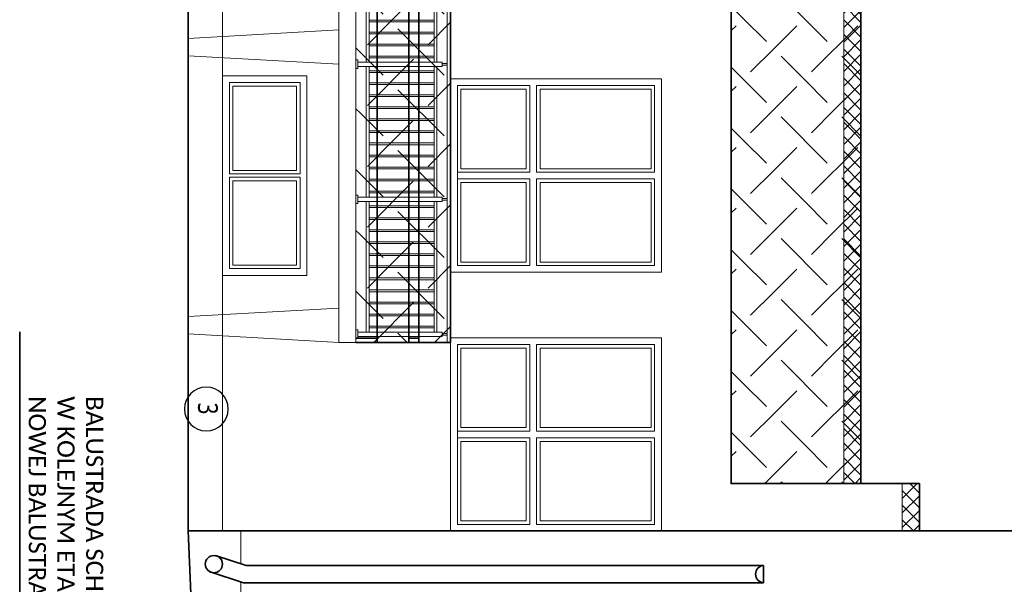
# Model space of a CAD drawing. Header units: inches. Extents: x 0 to 111471, y -105323 to 11070.
# Tile 253 of 256: x 32614 to 33759, y -10493 to -9837. Entities that reach past the tile are written whole.
import ezdxf
from ezdxf.enums import TextEntityAlignment as Align

# ---------------------------------------------------------------- set-up
doc = ezdxf.new("R2010")
doc.units = ezdxf.units.IN
doc.header["$MEASUREMENT"] = 0
for name, color, linetype, lineweight in [('888 drzwi i okna', 4, 'Continuous', 0), ('888 elementy do usunięcia', 6, 'Continuous', 35), ('888 nowa attyka grafitowa', 24, 'Continuous', 35), ('888 opisy', 3, 'Continuous', 0), ('888 projektowane elementy', 6, 'Continuous', 13), ('888 rynna', 24, 'Continuous', 35), ('888 sciany istniejące', 2, 'Continuous', 35)]:
    doc.layers.add(name, color=color, linetype=linetype, lineweight=lineweight)
doc.layers.add('888 opisy kolorow', color=11, linetype='Continuous')
doc.styles.get("Standard").update_dxf_attribs({"font": 'arial.ttf'})
doc.styles.add('TS 100_ILIARD OSIE', font='trebuc.ttf', dxfattribs={"width": 0.8, "height": 23})

# ---------------------------------------------------------------- blocks, each defined once
blk = doc.blocks.new('G$C703C4054')
at = {"layer": '888 drzwi i okna', "ltscale": 1.6}
for points in [[(3.5, 245), (3.5, 0), (228.5, 0), (228.5, 245)], [(108, 88), (15.5, 88), (15.5, 12), (108, 12)], [(124, 88), (216.5, 88), (216.5, 12), (124, 12)]]:
    blk.add_lwpolyline(points, close=True, dxfattribs=at)
for points in [[(112, 237), (11.5, 237), (11.5, 100)], [(15.5, 104), (15.5, 233), (108, 233), (108, 104), (15.5, 104)], [(112, 237), (112, 100)], [(220.5, 100), (220.5, 237), (120, 237)], [(120, 237), (120, 100)], [(124, 233), (124, 104), (216.5, 104), (216.5, 233), (124, 233)], [(112, 100), (11.5, 100)], [(11.5, 92), (11.5, 8), (220.5, 8), (220.5, 92)], [(112, 92), (11.5, 92)], [(112, 92), (112, 8)], [(220.5, 100), (120, 100)], [(220.5, 92), (120, 92)], [(120, 92), (120, 8)]]:
    blk.add_lwpolyline(points, dxfattribs=at)
blk = doc.blocks.new('G$C8DF6BDA7')
at = {"layer": '888 drzwi i okna'}
blk.add_lwpolyline([(98, 0), (98, -232), (0, -232), (0, 0)], close=True, dxfattribs=at)
for points in [[(8, -114), (8, -8)], [(8, -57), (8, -8), (90, -8), (90, -57)], [(90, -8), (90, -114)], [(12, -110), (12, -12), (86, -12), (86, -110), (12, -110)], [(90, -114), (8, -114)], [(90, -118), (90, -224), (8, -224), (8, -118)], [(90, -118), (8, -118)], [(12, -122), (86, -122), (86, -220), (12, -220), (12, -122)]]:
    blk.add_lwpolyline(points, dxfattribs=at)
blk = doc.blocks.new('ytretjytyrhtjyhrgh')
for points in [[(-6320.9, 22223.7, -0.286077), (-6317.6, 22234.6), (-5961.8, 22416.6, -0.119192), (-5954.9, 22418.3), (-4690.4, 22418.3)], [(-4690.4, 22418.3), (-4690.4, 22414.3), (-5951.9, 22414.3, 0.119262), (-5958.8, 22412.7), (-6314.6, 22230.5, 0.264105), (-6316.1, 22225)]]:
    blk.add_lwpolyline(points, format="xyb")
for points in [[(-5014.8, 22414.3), (-5014.8, 22408.5)], [(-5012.8, 22414.3), (-5012.8, 22408.5)], [(-5012.8, 22414.3), (-5012.8, 22408.5)], [(-4857.8, 22414.3), (-4857.8, 22408.5)], [(-4855.8, 22414.3), (-4855.8, 22408.5)], [(-4855.8, 22414.3), (-4855.8, 22408.5)], [(-4700.9, 22414.3), (-4700.9, 22408.5)], [(-4700.9, 22414.3), (-4700.9, 22408.5)], [(-4698.9, 22414.3), (-4698.9, 22408.5)], [(-4698.9, 22414.3), (-4698.9, 22408.5)], [(-5168.2, 22402.3), (-5016.3, 22402.3)], [(-5168.2, 22399.1), (-5016.3, 22399.1)], [(-5016.3, 22408.5), (-5016.3, 22310.3)], [(-5016.3, 22408.5), (-5011.3, 22408.5)], [(-5011.3, 22408.5), (-5011.3, 22310.3)], [(-5011.3, 22408.5), (-5011.3, 22310.3)], [(-5011.3, 22402.3), (-4859.3, 22402.3)], [(-5011.3, 22399.1), (-4859.3, 22399.1)], [(-4859.3, 22408.5), (-4859.3, 22310.3)], [(-4859.3, 22408.5), (-4854.3, 22408.5)], [(-4854.3, 22408.5), (-4854.3, 22310.3)], [(-4854.3, 22408.5), (-4854.3, 22310.3)], [(-4854.3, 22402.3), (-4702.4, 22402.3)], [(-4854.3, 22399.1), (-4702.4, 22399.1)], [(-4702.4, 22408.5), (-4702.4, 22310.3)], [(-4702.4, 22408.5), (-4697.4, 22408.5)], [(-4702.4, 22408.5), (-4697.4, 22408.5)], [(-4697.4, 22408.5), (-4697.4, 22310.3)], [(-4697.4, 22408.5), (-4697.4, 22310.3)], [(-5168.2, 22323.5), (-5016.3, 22323.5)], [(-5168.2, 22320.3), (-5016.3, 22320.3)], [(-5011.3, 22323.5), (-4859.3, 22323.5)], [(-5011.3, 22320.3), (-4859.3, 22320.3)], [(-4854.3, 22323.5), (-4702.4, 22323.5)], [(-4854.3, 22320.3), (-4702.4, 22320.3)], [(-5018.8, 22308.3), (-5018.8, 22310.3), (-5008.8, 22310.3), (-5008.8, 22308.3)], [(-5018.8, 22308.3), (-5018.8, 22310.3), (-5008.8, 22310.3), (-5008.8, 22308.3)], [(-4861.8, 22308.3), (-4861.8, 22310.3), (-4851.8, 22310.3), (-4851.8, 22308.3)], [(-4861.8, 22308.3), (-4861.8, 22310.3), (-4851.8, 22310.3), (-4851.8, 22308.3)], [(-4704.9, 22308.3), (-4704.9, 22310.3), (-4694.9, 22310.3), (-4694.9, 22308.3)], [(-4704.9, 22308.3), (-4704.9, 22310.3), (-4694.9, 22310.3), (-4694.9, 22308.3)]]:
    blk.add_lwpolyline(points)
at = {"ltscale": 0.01}
for points in [[(-5065.2, 22399.1), (-5065.2, 22323.5)], [(-5063.2, 22399.1), (-5063.2, 22323.5)], [(-5051.2, 22399.1), (-5051.2, 22323.5)], [(-5049.2, 22399.1), (-5049.2, 22323.5)], [(-5037.2, 22399.1), (-5037.2, 22323.5)], [(-5035.2, 22399.1), (-5035.2, 22323.5)], [(-5023.2, 22399.1), (-5023.2, 22323.5)], [(-5021.2, 22399.1), (-5021.2, 22323.5)], [(-5006.3, 22399.1), (-5006.3, 22323.5)], [(-5004.3, 22399.1), (-5004.3, 22323.5)], [(-4992.3, 22399.1), (-4992.3, 22323.5)], [(-4990.3, 22399.1), (-4990.3, 22323.5)], [(-4978.3, 22399.1), (-4978.3, 22323.5)], [(-4976.3, 22399.1), (-4976.3, 22323.5)], [(-4964.3, 22399.1), (-4964.3, 22323.5)], [(-4962.3, 22399.1), (-4962.3, 22323.5)], [(-4950.3, 22399.1), (-4950.3, 22323.5)], [(-4948.3, 22399.1), (-4948.3, 22323.5)], [(-4936.3, 22399.1), (-4936.3, 22323.5)], [(-4934.3, 22399.1), (-4934.3, 22323.5)], [(-4922.3, 22399.1), (-4922.3, 22323.5)], [(-4920.3, 22399.1), (-4920.3, 22323.5)], [(-4908.3, 22399.1), (-4908.3, 22323.5)], [(-4906.3, 22399.1), (-4906.3, 22323.5)], [(-4894.3, 22399.1), (-4894.3, 22323.5)], [(-4892.3, 22399.1), (-4892.3, 22323.5)], [(-4880.3, 22399.1), (-4880.3, 22323.5)], [(-4878.3, 22399.1), (-4878.3, 22323.5)], [(-4866.3, 22399.1), (-4866.3, 22323.5)], [(-4864.3, 22399.1), (-4864.3, 22323.5)], [(-4849.4, 22399.1), (-4849.4, 22323.5)], [(-4847.4, 22399.1), (-4847.4, 22323.5)], [(-4835.4, 22399.1), (-4835.4, 22323.5)], [(-4833.4, 22399.1), (-4833.4, 22323.5)], [(-4821.4, 22399.1), (-4821.4, 22323.5)], [(-4819.4, 22399.1), (-4819.4, 22323.5)], [(-4807.4, 22399.1), (-4807.4, 22323.5)], [(-4805.4, 22399.1), (-4805.4, 22323.5)], [(-4793.4, 22399.1), (-4793.4, 22323.5)], [(-4791.4, 22399.1), (-4791.4, 22323.5)], [(-4779.4, 22399.1), (-4779.4, 22323.5)], [(-4777.4, 22399.1), (-4777.4, 22323.5)], [(-4765.4, 22399.1), (-4765.4, 22323.5)], [(-4763.4, 22399.1), (-4763.4, 22323.5)], [(-4751.4, 22399.1), (-4751.4, 22323.5)], [(-4749.4, 22399.1), (-4749.4, 22323.5)], [(-4737.4, 22399.1), (-4737.4, 22323.5)], [(-4735.4, 22399.1), (-4735.4, 22323.5)], [(-4723.4, 22399.1), (-4723.4, 22323.5)], [(-4721.4, 22399.1), (-4721.4, 22323.5)], [(-4709.4, 22399.1), (-4709.4, 22323.5)], [(-4707.4, 22399.1), (-4707.4, 22323.5)]]:
    blk.add_lwpolyline(points, dxfattribs=at)
blk = doc.blocks.new('oznaczenie osi')
at = {"linetype": 'ByBlock'}
blk.add_circle((0, 0), 17, dxfattribs=at)
at = {"oblique": 5, "width": 0.85}
blk.add_attdef('NR', text='', height=15, dxfattribs=at).set_placement((0.01, -7.01), align=Align.CENTER)

msp = doc.modelspace()

# ---------------------------------------------------------------- hatches: boundary and pattern name
at = {"layer": '888 elementy do usunięcia'}
h = msp.add_hatch(dxfattribs=at)
h.set_pattern_fill('SCREEN', color=256, scale=100, angle=315)
h.set_pattern_definition([(315, (23316.86, -5283.26), (141.42136, -3e-14), [76, -24]), (135, (23299.89, -5337), (-141.42136, 5e-14), [38, -62]), (135, (23343.73, -5380.84), (-141.4214, 5e-14), [38, -62]), (45, (23352.22, -5301.64), (4e-14, 141.42136), [38, -62]), (45, (23308.38, -5345.48), (4e-14, 141.42136), [38, -62]), (225, (23405.96, -5318.61), (-6e-14, -141.4214), [76, -24])])
h.paths.add_polyline_path([(33441.143, -10376.178), (33592.191, -10376.178), (33592.191, -8370.178), (33441.143, -8370.178)])
h = msp.add_hatch(dxfattribs=at)
h.set_pattern_fill('SCREEN', color=256, scale=100, angle=405)
h.set_pattern_definition([(135, (56724.84, -12517.82), (-141.42136, 9e-15), [76, -24]), (315, (56741.81, -12464.08), (141.42136, -3e-14), [38, -62]), (315, (56697.96, -12420.24), (141.42136, -3e-14), [38, -62]), (225, (56689.48, -12499.43), (-2e-14, -141.42136), [38, -62]), (225, (56733.32, -12455.59), (-2e-14, -141.42136), [38, -62]), (45, (56635.74, -12482.46), (4e-14, 141.42136), [76, -24])])
h.paths.add_polyline_path([(33005.191, -10212.178), (33115.191, -10212.178), (33115.266, -8935.891), (33115.191, -8931.178), (32934.191, -8595.178), (32894.574, -8595.435), (32824.191, -8595.178), (33005.191, -8931.178)])
at = {"layer": '888 nowa attyka grafitowa'}
h = msp.add_hatch(dxfattribs=at)
h.set_pattern_fill('CTYSQST', color=256, angle=45)
h.set_pattern_definition([(135, (42579.732, -53383.792), (-8.4852814, -8.4852814), []), (225, (42579.732, -53383.792), (8.4852814, -8.4852814), [])])
h.paths.add_polyline_path([(33640.191, -8370.178), (33640.191, -8307.178), (33660.191, -8307.178), (33660.191, -8370.178)])
h.paths.add_polyline_path([(33640.191, -10431.178), (33660.191, -10431.178), (33660.191, -10376.178), (33640.191, -10376.178)])
h = msp.add_hatch(dxfattribs=at)
h.set_pattern_fill('CTYSQST', color=256, angle=45)
h.set_pattern_definition([(135, (42511.732, -53328.792), (-8.4852814, -8.4852814), []), (225, (42511.732, -53328.792), (8.4852814, -8.4852814), [])])
h.paths.add_polyline_path([(33592.191, -8370.178), (33592.191, -10376.178), (33572.191, -10376.178), (33572.191, -8370.178)])

# ---------------------------------------------------------------- linework, layer by layer
at = {"layer": '888 elementy do usunięcia'}
for points in [[(33660.191, -8370.178), (33441.191, -8370.178), (33441.191, -10376.178), (33660.191, -10376.178), (33660.191, -10431.178)], [(33029.709, -10212.178), (33029.709, -8941.178), (32852.264, -8611.777)], [(33066.771, -8936.178), (33066.771, -10212.178)], [(33078.129, -8936.178), (33078.129, -10212.178)], [(33005.191, -10212.178), (33115.191, -10212.178), (33115.191, -8941.178)], [(32913.835, -10880.186), (32614.343, -10817.677), (32614.343, -10199.739)]]:
    msp.add_lwpolyline(points, dxfattribs=at)
at = {"layer": '888 elementy do usunięcia', "ltscale": 0.01}
msp.add_lwpolyline([(33572.191, -8370.178), (33441.191, -8370.178), (33441.191, -10376.178), (33572.191, -10376.178)], dxfattribs=at)
at = {"layer": '888 opisy'}
for points in [[(33005.191, -8931.178), (32985.191, -8931.178), (32985.191, -10212.178), (33005.191, -10212.178), (33005.191, -8931.178)], [(32985.191, -9838.841), (32985.191, -9848.841), (32810.191, -9858.841), (32810.191, -9878.841), (32985.191, -9888.841)], [(32985.191, -10162.178), (32985.191, -10172.178), (32810.191, -10182.178), (32810.191, -10202.178), (32985.191, -10212.178)]]:
    msp.add_lwpolyline(points, dxfattribs=at)
at = {"layer": '888 projektowane elementy', "ltscale": 0.01}
for points in [[(32850.191, -8370.178), (32850.191, -10431.178)], [(33572.191, -8370.178), (33572.191, -10376.178), (33592.191, -10376.178)], [(33640.191, -10376.178), (33640.191, -10376.178), (33640.191, -10431.178)], [(32871.347, -10469.474), (32871.347, -10431.178)], [(32871.347, -10595.178), (32871.347, -10490.494)]]:
    msp.add_lwpolyline(points, dxfattribs=at)
at = {"layer": '888 rynna'}
for points in [[(33479.109, -10471.454), (32877.471, -10471.454), (32841.821, -10459.924)], [(33479.109, -10491.454), (33479.109, -10471.454)], [(33479.109, -10491.454), (32874.317, -10491.454), (32835.666, -10478.953)], [(33479.109, -10491.454), (33479.109, -10476.454)]]:
    msp.add_lwpolyline(points, dxfattribs=at)
msp.add_circle((32840.076, -10469.858), 10, dxfattribs=at)
msp.add_arc((33479.658, -10481.454), 10.015, 93.145296, 266.854704, dxfattribs=at)
at = {"layer": '888 sciany istniejące'}
for p, q in [((33005.191, -10207.178), (33029.709, -10207.178)), ((33066.771, -10207.178), (33078.129, -10207.178))]:
    msp.add_line(p, q, dxfattribs=at)
for points in [[(33660.191, -8370.178), (33660.191, -8307.178), (32810.191, -8307.178), (32810.191, -10431.178)], [(33592.191, -10376.178), (33592.191, -8370.178)], [(33660.191, -10431.178), (33660.191, -10376.178), (33592.191, -10376.178)], [(32810.191, -10744.429), (32817.191, -10721.178), (32817.191, -10595.178), (32810.191, -10431.178)], [(34207.191, -10495.178), (34207.191, -10431.178), (32810.191, -10431.178)]]:
    msp.add_lwpolyline(points, dxfattribs=at)

# ---------------------------------------------------------------- block references
at = {"layer": '888 opisy kolorow'}
ref = msp.add_blockref('oznaczenie osi', (32831.331, -10289.591), dxfattribs=dict(at, xscale=-1.5, yscale=1.5, zscale=1.5, rotation=359.9999999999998))
ref.add_attrib('NR', '3', dxfattribs={"layer": '0', "height": 23, "rotation": 270, "style": 'TS 100_ILIARD OSIE', "width": 0.8}).set_placement((32814.796, -10288.995), align=Align.BOTTOM_CENTER)
at = {"layer": '888 projektowane elementy', "rotation": 270}
msp.add_blockref('ytretjytyrhtjyhrgh', (10696.934, -14902.606), dxfattribs=at)
at = {"layer": '888 sciany istniejące', "xscale": -1, "rotation": 180}
msp.add_blockref('G$C8DF6BDA7', (32850.191, -10134.178), dxfattribs=at)
at = {"layer": '888 sciany istniejące', "rotation": 270}
for p in [(33115.191, -9902.178), (33115.191, -10203.178)]:
    msp.add_blockref('G$C703C4054', p, dxfattribs=at)

# ---------------------------------------------------------------- texts
at = {"layer": '888 elementy do usunięcia', "insert": (32624.633, -10274.684), "char_height": 20, "width": 34113.51545, "attachment_point": 7, "rotation": 270}
msp.add_mtext('{\\fCalibri|b0|i0|c238|p34;BALUSTRADA SCHODÓW DO DEMONTAŻU.\\PW KOLEJNYM ETAPIE MONTAŻ\\PNOWEJ BALUSTRADY}', dxfattribs=at)

doc.saveas('drawing.dxf')
